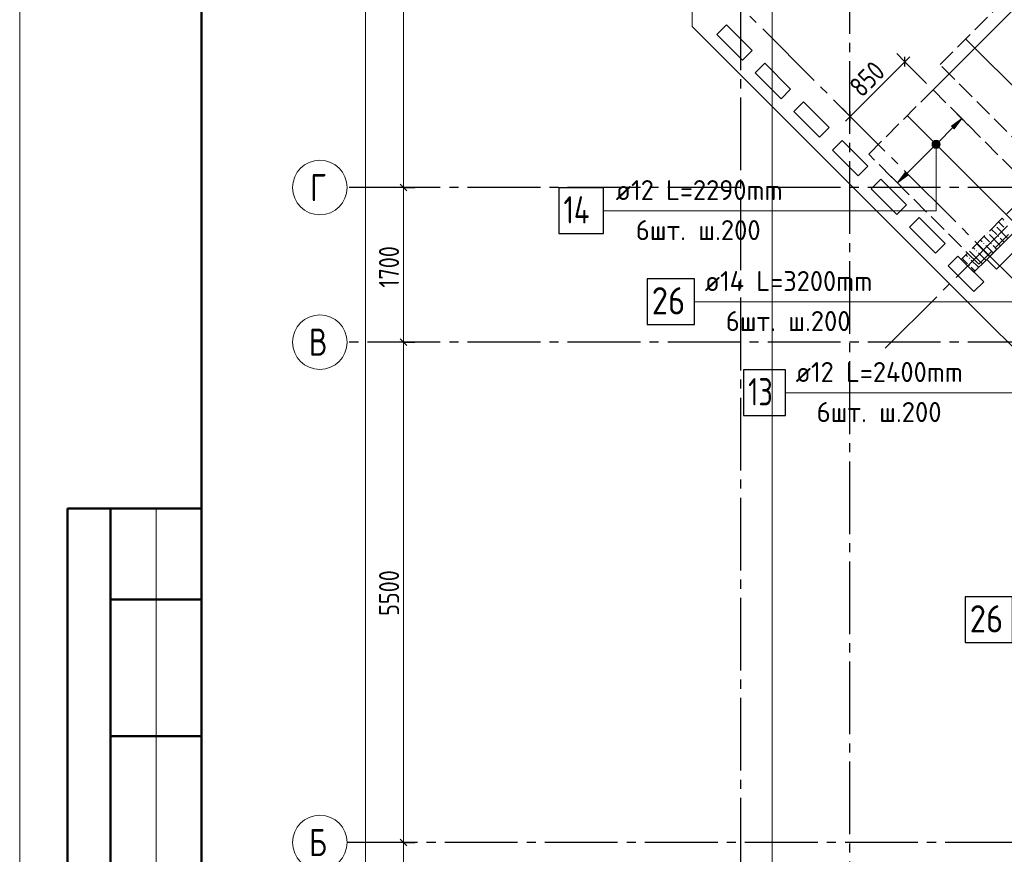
# Model space of a CAD drawing. Header units: millimetres. Extents: x 0 to 43617, y 0 to 59400.
# Tile 2 of 23: x 0 to 10825, y 11700 to 20875. Entities that reach past the tile are written whole.
import ezdxf

# ---------------------------------------------------------------- set-up
doc = ezdxf.new("R2010")
doc.units = ezdxf.units.MM
doc.linetypes.add('______2', pattern=[270, 200, -70])
doc.linetypes.add('______5', pattern=[1100, 800, -100, 100, -100])
for name, color, linetype, lineweight in [('Standard', 7, 'Continuous', 25), ('ДОП Верх по Х', 7, 'Continuous', 25), ('ЖБ Перекрытие верхний уровень', 7, 'Continuous', 35), ('ЖБ Пилон', 7, 'Continuous', 35), ('Оси', 40, '______5', 18), ('Позиционная метка номер позиции', 7, 'Continuous', 13), ('Примечания', 7, 'Continuous', 25)]:
    doc.layers.add(name, color=color, linetype=linetype, lineweight=lineweight)
doc.styles.add('GOST 2.304-81', font='txt')
doc.styles.add('ISOCPEUR', font='txt')

msp = doc.modelspace()

# ---------------------------------------------------------------- hatches: boundary and pattern name
at = {"layer": 'ДОП Верх по Х', "linetype": 'Continuous', "lineweight": 13, "transparency": 33554687}
for points in [[(10273, 19674), (10358, 19788), (10244, 19703)], [(10039, 19514), (10101, 19478), (10048, 19531)], [(10039, 19495), (10084, 19469), (10039, 19514)], [(10039, 19514), (10084, 19469), (10101, 19478)], [(10065, 19469), (10039, 19495), (10048, 19478)], [(10039, 19495), (10065, 19469), (10084, 19469)], [(10048, 19531), (10111, 19495), (10065, 19541)], [(10048, 19531), (10101, 19478), (10111, 19495)], [(10065, 19541), (10111, 19495), (10111, 19514)], [(10065, 19541), (10111, 19514), (10084, 19541)], [(10084, 19541), (10111, 19514), (10101, 19531)]]:
    msp.add_hatch(color=7, dxfattribs=at).paths.add_polyline_path(points)
msp.add_hatch(color=7, dxfattribs=at).paths.add_polyline_path([(9764, 19165), (9650, 19081), (9735, 19194)], flags=16)
at = {"layer": 'ЖБ Пилон', "linetype": 'Continuous', "lineweight": 18, "transparency": 33554687}
for points in [[(10646, 18535), (10647, 18533), (10641, 18527), (10639, 18529)], [(10726, 18615), (10727, 18613), (10721, 18607), (10719, 18609)], [(10594, 18413), (10601, 18420), (10607, 18413), (10601, 18407)], [(10674, 18413), (10681, 18420), (10687, 18413), (10681, 18407)], [(10754, 18493), (10761, 18500), (10767, 18493), (10761, 18487)], [(10514, 18333), (10521, 18340), (10527, 18333), (10521, 18327)], [(10434, 18253), (10441, 18260), (10447, 18253), (10441, 18247)], [(10434, 18173), (10441, 18180), (10447, 18173), (10441, 18167)]]:
    msp.add_hatch(color=7, dxfattribs=at).paths.add_polyline_path(points, flags=16)
at = {"layer": 'Позиционная метка номер позиции', "linetype": 'Continuous', "lineweight": 13, "transparency": 33554687}
for points in [[(10113, 19527), (10036, 19527), (10030, 19505)], [(10113, 19527), (10030, 19505), (10120, 19505)], [(10120, 19505), (10030, 19505), (10036, 19482)], [(10097, 19543), (10052, 19543), (10036, 19527)], [(10097, 19543), (10036, 19527), (10113, 19527)], [(10120, 19505), (10036, 19482), (10113, 19482)], [(10052, 19543), (10097, 19543), (10075, 19550)], [(10113, 19482), (10036, 19482), (10052, 19466)], [(10113, 19482), (10052, 19466), (10097, 19466)], [(10097, 19466), (10052, 19466), (10075, 19460)]]:
    msp.add_hatch(color=7, dxfattribs=at).paths.add_polyline_path(points)

# ---------------------------------------------------------------- linework, layer by layer
at = {"layer": 'Standard', "color": 7, "linetype": 'Continuous', "lineweight": 13, "transparency": 33554687}
for p, q in [((4221, 19030), (4221, 24530)), ((9732, 20413), (9785, 20466)), ((9131, 19812), (9732, 20413)), ((9131, 19812), (9078, 19759)), ((4221, 17330), (4221, 19030)), ((4221, 11830), (4221, 17330)), ((1500, 15500), (1500, 9000))]:
    msp.add_line(p, q, dxfattribs=at)
at = {"layer": 'Standard', "color": 251, "linetype": 'Continuous', "lineweight": -3, "true_color": 0x656565, "transparency": 33554687}
for p, q in [((11235, 21298), (10041, 20104)), ((9732, 20413), (9644, 20502)), ((9732, 20413), (9820, 20325)), ((9732, 20413), (9970, 20175)), ((9131, 19812), (9043, 19901)), ((9131, 19812), (9219, 19724)), ((9131, 19812), (9369, 19574)), ((4221, 19030), (4096, 19030)), ((4221, 19030), (4346, 19030)), ((4221, 17330), (4096, 17330)), ((4221, 17330), (4346, 17330)), ((4221, 17330), (4221, 17330)), ((4221, 11830), (4096, 11830)), ((4221, 11830), (4346, 11830)), ((4221, 11830), (4221, 11830))]:
    msp.add_line(p, q, dxfattribs=at)
at = {"layer": 'Standard', "color": 7, "linetype": 'Continuous', "lineweight": 25, "transparency": 33554687}
for p, q in [((9732, 20360), (9732, 20466)), ((9131, 19759), (9131, 19865)), ((4258, 18993), (4183, 19068)), ((4258, 17293), (4183, 17368)), ((4258, 11793), (4183, 11868))]:
    msp.add_line(p, q, dxfattribs=at)
at = {"layer": 'Standard', "color": 7, "linetype": 'Continuous', "lineweight": 50, "transparency": 33554687}
for p, q in [((2000, 15500), (527, 15500)), ((527, 15500), (527, 9000)), ((527, 15500), (527, 9000)), ((1000, 15500), (1000, 9000)), ((2000, 14500), (1000, 14500)), ((2000, 13000), (1000, 13000))]:
    msp.add_line(p, q, dxfattribs=at)
at = {"layer": 'Standard', "color": 7, "linetype": 'Continuous', "lineweight": 13, "transparency": 33554687}
msp.add_lwpolyline([(0, 0), (42000, 0), (42000, 59400), (0, 59400), (0, 0)], close=True, dxfattribs=at)
at = {"layer": 'Standard', "color": 7, "linetype": 'Continuous', "lineweight": 50, "transparency": 33554687}
msp.add_lwpolyline([(2000, 58900), (41500, 58900), (41500, 500), (2000, 500), (2000, 58900)], close=True, dxfattribs=at)
at = {"layer": 'Standard', "color": 254, "linetype": 'Continuous', "lineweight": 18, "true_color": 0xc4c4ff, "transparency": 33554687}
msp.add_lwpolyline([(8274, 10980), (33143, 10980), (33143, 57289), (8274, 57289), (8274, 10980)], dxfattribs=at)
at = {"layer": 'Standard', "color": 7, "linetype": 'Continuous', "lineweight": 13, "transparency": 33554687}
for points in [[(3802, 10630), (3802, 33448), (3802, 33448), (3802, 57120)], [(4221, 10630), (4221, 10920), (4221, 10920), (4221, 11830)]]:
    msp.add_lwpolyline(points, dxfattribs=at)
at = {"layer": 'Standard', "color": 251, "linetype": 'Continuous', "lineweight": -3, "true_color": 0x656565, "transparency": 33554687}
msp.add_lwpolyline([(4221, 19030), (4204, 19030), (4204, 19030), (4204, 19030), (4204, 19030), (4204, 19030), (4204, 19030), (4204, 19030), (4204, 19030), (4204, 19030), (4204, 19030), (4204, 19030), (4204, 19030), (4204, 19030), (4204, 19030), (4204, 19030), (4204, 19030), (4204, 19030), (4204, 19030), (4204, 19030), (4204, 19030), (4204, 19030), (4204, 19030), (4204, 19030), (4204, 19030), (3700, 19030)], dxfattribs=at)
at = {"layer": 'ДОП Верх по Х', "color": 7, "linetype": 'Continuous', "lineweight": 18, "transparency": 33554687}
for p, q in [((10406, 20659), (12658, 18406)), ((9762, 19817), (10964, 18615))]:
    msp.add_line(p, q, dxfattribs=at)
at = {"layer": 'ДОП Верх по Х', "color": 251, "linetype": 'Continuous', "lineweight": 13, "true_color": 0x494949, "transparency": 33554687}
for p, q in [((10358, 19788), (10287, 19858)), ((10358, 19788), (10244, 19703)), ((10244, 19703), (10273, 19674)), ((10273, 19674), (10358, 19788)), ((10358, 19788), (10428, 19717)), ((10358, 19788), (10358, 19788)), ((10096, 19526), (10259, 19689)), ((10048, 19531), (10048, 19531)), ((9749, 19180), (10053, 19484)), ((10101, 19478), (10101, 19478)), ((9650, 19081), (9735, 19194)), ((9764, 19165), (9650, 19081)), ((9735, 19194), (9764, 19165)), ((9650, 19081), (9580, 19151)), ((9650, 19081), (9721, 19010)), ((9650, 19081), (9650, 19081))]:
    msp.add_line(p, q, dxfattribs=at)
at = {"layer": 'ДОП Верх по Х', "color": 7, "linetype": 'Continuous', "lineweight": 13, "transparency": 33554687}
for p, q in [((6533, 18775), (8619, 18775)), ((7511, 17775), (9619, 17775)), ((8511, 16775), (10619, 16775))]:
    msp.add_line(p, q, dxfattribs=at)
at = {"layer": 'ДОП Верх по Х', "color": 7, "linetype": 'Continuous', "lineweight": 25, "transparency": 33554687}
for points in [[(5929, 18525), (6419, 18525), (6419, 19025), (5929, 19025), (5929, 18525)], [(6899, 17525), (7419, 17525), (7419, 18025), (6899, 18025), (6899, 17525)], [(7959, 16525), (8419, 16525), (8419, 17025), (7959, 17025), (7959, 16525)], [(10395, 14029), (10915, 14029), (10915, 14529), (10395, 14529), (10395, 14029)]]:
    msp.add_lwpolyline(points, dxfattribs=at)
at = {"layer": 'ДОП Верх по Х', "color": 251, "linetype": 'Continuous', "lineweight": 13, "true_color": 0x494949, "transparency": 33554687}
msp.add_circle((10075, 19505), 37.5, dxfattribs=at)
at = {"layer": 'ЖБ Перекрытие верхний уровень', "color": 7, "linetype": 'Continuous', "lineweight": 18, "transparency": 33554687}
for p, q in [((7394, 33070), (7394, 20800)), ((7394, 20800), (10527, 17667)), ((7663, 20714), (7769, 20820)), ((7769, 20820), (8052, 20538)), ((7946, 20432), (7663, 20714)), ((8052, 20538), (7946, 20432)), ((8087, 20290), (8193, 20396)), ((8193, 20396), (8476, 20113)), ((8370, 20007), (8087, 20290)), ((8476, 20113), (8370, 20007)), ((8512, 19866), (8618, 19972)), ((8618, 19972), (8900, 19689)), ((8794, 19583), (8512, 19866)), ((8900, 19689), (8794, 19583)), ((8936, 19442), (9042, 19548)), ((9042, 19548), (9325, 19265)), ((9219, 19159), (8936, 19442)), ((9325, 19265), (9219, 19159)), ((9360, 19017), (9466, 19123)), ((9466, 19123), (9749, 18841)), ((9643, 18734), (9360, 19017)), ((9749, 18841), (9643, 18734)), ((9784, 18593), (9890, 18699)), ((9890, 18699), (10173, 18416)), ((10067, 18310), (9784, 18593)), ((10633, 18240), (10916, 18522)), ((10173, 18416), (10067, 18310)), ((11022, 18416), (10739, 18133)), ((10209, 18169), (10315, 18275)), ((10315, 18275), (10598, 17992)), ((10739, 18133), (10633, 18240)), ((10491, 17886), (10209, 18169)), ((10598, 17992), (10491, 17886)), ((10527, 17667), (15264, 12929))]:
    msp.add_line(p, q, dxfattribs=at)
at = {"layer": 'ЖБ Пилон', "color": 253, "linetype": '______2', "lineweight": 13, "true_color": 0xa0a0a0, "transparency": 33554687}
for p, q in [((11375, 19265), (10350, 18240)), ((10491, 18098), (11517, 19123)), ((10350, 18240), (10491, 18098))]:
    msp.add_line(p, q, dxfattribs=at)
at = {"layer": 'ЖБ Пилон', "color": 9, "linetype": 'Continuous', "lineweight": 18, "true_color": 0xc7c7c7, "transparency": 33554687}
for p, q in [((10781, 18633), (10762, 18652)), ((10821, 18593), (10781, 18633)), ((10802, 18692), (10821, 18673)), ((10661, 18513), (10781, 18393)), ((10682, 18572), (10741, 18513)), ((10741, 18593), (10861, 18473)), ((10621, 18313), (10522, 18412)), ((10562, 18452), (10581, 18433)), ((10621, 18473), (10602, 18492)), ((10661, 18433), (10621, 18473)), ((10781, 18473), (10824, 18430)), ((10541, 18233), (10442, 18332)), ((10482, 18372), (10501, 18353)), ((10541, 18313), (10621, 18233)), ((10621, 18393), (10701, 18313)), ((10621, 18313), (10664, 18270)), ((10701, 18393), (10744, 18350)), ((10381, 18233), (10362, 18252)), ((10421, 18193), (10381, 18233)), ((10402, 18292), (10421, 18273)), ((10461, 18233), (10541, 18153)), ((10541, 18233), (10584, 18190)), ((10621, 18233), (10624, 18230)), ((10461, 18153), (10504, 18110))]:
    msp.add_line(p, q, dxfattribs=at)
at = {"layer": 'Оси', "color": 8, "linetype": '______5', "lineweight": -3, "transparency": 33554687}
for p, q in [((9124, 57820), (9124, 7100)), ((7924, 57420), (7924, 7100)), ((9516, 17264), (28172, 35920)), ((16513, 12430), (7200, 21743)), ((33224, 19030), (3600, 19030)), ((33224, 17330), (3600, 17330)), ((9516, 17264), (9516, 17264)), ((9516, 17264), (9516, 17264)), ((34074, 11830), (3600, 11830))]:
    msp.add_line(p, q, dxfattribs=at)
at = {"layer": 'Оси', "color": 7, "linetype": 'Continuous', "lineweight": 13, "transparency": 33554687}
for centre in [(3300, 19030), (3300, 17330), (3300, 11830)]:
    msp.add_circle(centre, 300, dxfattribs=at)
at = {"layer": 'Позиционная метка номер позиции', "color": 7, "linetype": 'Continuous', "lineweight": 13, "transparency": 33554687}
for p, q in [((10030, 19505), (10030, 19505)), ((10075, 19550), (10075, 19550)), ((10120, 19505), (10120, 19505)), ((10075, 19460), (10075, 19460))]:
    msp.add_line(p, q, dxfattribs=at)
for points in [[(10075, 19505), (10075, 18775), (6419, 18775)], [(12110, 18954), (12110, 17775), (7419, 17775)], [(13568, 17505), (13568, 16775), (8419, 16775)]]:
    msp.add_lwpolyline(points, dxfattribs=at)
msp.add_circle((10075, 19505), 45, dxfattribs=at)
at = {"layer": 'Примечания', "color": 7, "linetype": '______2', "lineweight": 18, "transparency": 33554687}
for p, q in [((10118, 20381), (10825, 21088)), ((12381, 18118), (10118, 20381)), ((9334, 19397), (10041, 20104)), ((10041, 20104), (11252, 18894)), ((10544, 18187), (9334, 19397)), ((11252, 18894), (10544, 18187))]:
    msp.add_line(p, q, dxfattribs=at)

# ---------------------------------------------------------------- texts
at = {"layer": 'Standard', "color": 7, "linetype": 'Continuous', "lineweight": 25, "transparency": 33554687, "char_height": 220, "attachment_point": 7, "style": 'GOST 2.304-81'}
for s, insert, width, rotation in [('850', (9258, 20010), 516.39, 45), ('1700', (4170, 17930), 625.73, 90), ('5500', (4171, 14322), 641.48, 90)]:
    msp.add_mtext(s, dxfattribs=dict(at, insert=insert, width=width, rotation=rotation))
at = {"layer": 'ДОП Верх по Х', "color": 7, "linetype": 'Continuous', "lineweight": 13, "transparency": 33554687, "attachment_point": 7, "style": 'ISOCPEUR'}
for s, insert, char_height, width in [('\\W0.96;ø12 L=2290mm ', (6553, 18892), 220, 2150.52), ('\\W0.76;14', (5979, 18635), 300, 504.55), ('\\W0.97;6шт. ш.200 ', (6773, 18452), 220, 1712.32), ('\\W0.96;ø14 L=3200mm ', (7531, 17892), 220, 2172.62), ('\\W0.87;26', (6949, 17635), 300, 550.81), ('\\W0.97;6шт. ш.200 ', (7762, 17452), 220, 1712.32), ('\\W0.96;ø12 L=2400mm ', (8531, 16892), 220, 2172.62), ('\\W0.75;13', (8009, 16635), 300, 472.28), ('\\W0.97;6шт. ш.200 ', (8762, 16452), 220, 1712.33), ('\\W0.87;26', (10445, 14139), 300, 550.81)]:
    msp.add_mtext(s, dxfattribs=dict(at, insert=insert, char_height=char_height, width=width))
at = {"layer": 'Оси', "color": 7, "linetype": 'Continuous', "lineweight": 25, "transparency": 33554687, "char_height": 300, "attachment_point": 7, "style": 'ISOCPEUR'}
for s, insert, width in [('\\W0.78;Г', (3195, 18880), 326.41), ('\\W0.80;В', (3180, 17180), 359.83), ('\\W0.80;Б', (3180, 11680), 359.83)]:
    msp.add_mtext(s, dxfattribs=dict(at, insert=insert, width=width))

doc.saveas('drawing.dxf')
